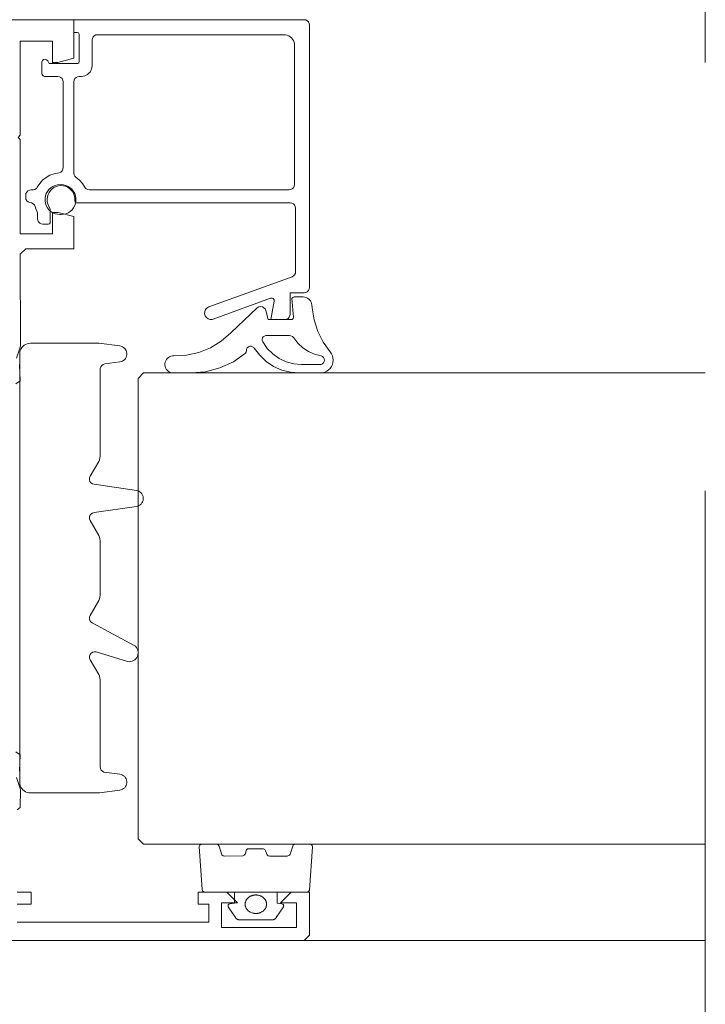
# Paper-space layout 'AD-03 DETAL MONTAŻU OKNA' of a CAD drawing. Header units: millimetres. Extents: x 0 to 420, y 0 to 297.
# Tile 7 of 40: x 104 to 110, y 47 to 56. Entities that reach past the tile are written whole.
import ezdxf
from ezdxf.xclip import XClip

# ---------------------------------------------------------------- set-up
doc = ezdxf.new("R2010")
doc.units = ezdxf.units.MM
doc.header["$MEASUREMENT"] = 0
doc.header["$XCLIPFRAME"] = 0
doc.linetypes.add('przerywama detal', pattern=[120, 80, -40])
doc.layers.add('A_linie_Nr_pióra__10', color=7, linetype='Continuous', lineweight=13, true_color=0x4b4b4b)
doc.layers.add('A_podrys', color=7, linetype='Continuous')
doc.layers.add('A_stolarka_Nr_pióra__3', color=252, linetype='Continuous', lineweight=13)

# ---------------------------------------------------------------- blocks, each defined once
blk = doc.blocks.new('Rysunek_1_1', base_point=(-23204.6361, -13199.2849))
at = {"layer": 'A_linie_Nr_pióra__10', "color": 251, "linetype": 'przerywama detal', "lineweight": 13, "ltscale": 0.1, "true_color": 0x4b4b4b}
blk.add_line((110.123, 31.8536), (110.123, 91.8536), dxfattribs=at)
at = {"layer": 'A_stolarka_Nr_pióra__3', "color": 252, "linetype": 'Continuous', "lineweight": 13, "ltscale": 0.1}
for p, q in [((104.098, 54.4336), (104.108, 54.4336)), ((104.878, 52.9536), (104.828, 52.9036)), ((104.828, 52.9036), (104.828, 48.6036)), ((110.123, 52.9536), (104.878, 52.9536)), ((104.828, 48.6036), (104.878, 48.5536)), ((110.123, 48.5536), (104.878, 48.5536)), ((105.7269, 48.0001), (105.7269, 48.1039)), ((106.1269, 48.1039), (106.1269, 48.0001)), ((105.8294, 48.0107), (105.8285, 48.0065)), ((105.8307, 48.0149), (105.8294, 48.0107)), ((105.8321, 48.019), (105.8307, 48.0149)), ((105.8338, 48.0231), (105.8321, 48.019)), ((105.8358, 48.027), (105.8338, 48.0231)), ((105.8379, 48.0309), (105.8358, 48.027)), ((105.8403, 48.0347), (105.8379, 48.0309)), ((105.8429, 48.0384), (105.8403, 48.0347)), ((105.8457, 48.042), (105.8429, 48.0384)), ((105.8487, 48.0454), (105.8457, 48.042)), ((105.852, 48.0487), (105.8487, 48.0454)), ((105.8553, 48.0519), (105.852, 48.0487)), ((105.8589, 48.0549), (105.8553, 48.0519)), ((105.8627, 48.0577), (105.8589, 48.0549)), ((105.8666, 48.0604), (105.8627, 48.0577)), ((105.8706, 48.0629), (105.8666, 48.0604)), ((105.8748, 48.0653), (105.8706, 48.0629)), ((105.8791, 48.0674), (105.8748, 48.0653)), ((105.8835, 48.0694), (105.8791, 48.0674)), ((105.8881, 48.0712), (105.8835, 48.0694)), ((105.8927, 48.0727), (105.8881, 48.0712)), ((105.8975, 48.0741), (105.8927, 48.0727)), ((105.9023, 48.0753), (105.8975, 48.0741)), ((105.9071, 48.0762), (105.9023, 48.0753)), ((105.912, 48.077), (105.9071, 48.0762)), ((105.917, 48.0775), (105.912, 48.077)), ((105.9219, 48.0778), (105.917, 48.0775)), ((105.9269, 48.0779), (105.9219, 48.0778)), ((105.9319, 48.0778), (105.9269, 48.0779)), ((105.9369, 48.0775), (105.9319, 48.0778)), ((105.9418, 48.077), (105.9369, 48.0775)), ((105.9467, 48.0762), (105.9418, 48.077)), ((105.9516, 48.0753), (105.9467, 48.0762)), ((105.9564, 48.0741), (105.9516, 48.0753)), ((105.9611, 48.0727), (105.9564, 48.0741)), ((105.9658, 48.0712), (105.9611, 48.0727)), ((105.9703, 48.0694), (105.9658, 48.0712)), ((105.9748, 48.0674), (105.9703, 48.0694)), ((105.9791, 48.0653), (105.9748, 48.0674)), ((105.9833, 48.0629), (105.9791, 48.0653)), ((105.9873, 48.0604), (105.9833, 48.0629)), ((105.9912, 48.0577), (105.9873, 48.0604)), ((105.9949, 48.0549), (105.9912, 48.0577)), ((105.9985, 48.0519), (105.9949, 48.0549)), ((106.0019, 48.0487), (105.9985, 48.0519)), ((106.0051, 48.0454), (106.0019, 48.0487)), ((106.0081, 48.042), (106.0051, 48.0454)), ((106.0109, 48.0384), (106.0081, 48.042)), ((106.0135, 48.0347), (106.0109, 48.0384)), ((106.0159, 48.0309), (106.0135, 48.0347)), ((106.0181, 48.027), (106.0159, 48.0309)), ((106.02, 48.0231), (106.0181, 48.027)), ((106.0217, 48.019), (106.02, 48.0231)), ((106.0232, 48.0149), (106.0217, 48.019)), ((106.0244, 48.0107), (106.0232, 48.0149)), ((106.0254, 48.0065), (106.0244, 48.0107)), ((105.6669, 47.9761), (105.6673, 47.9803)), ((105.6677, 47.972), (105.6669, 47.9761)), ((105.6673, 47.9803), (105.6688, 47.9842)), ((105.6696, 47.9682), (105.6677, 47.972)), ((105.6688, 47.9842), (105.6714, 47.9877)), ((105.7378, 47.8661), (105.6696, 47.9682)), ((105.6714, 47.9877), (105.6749, 47.9906)), ((105.6749, 47.9906), (105.679, 47.9927)), ((105.679, 47.9927), (105.6836, 47.9939)), ((105.6836, 47.9939), (105.7269, 48.0001)), ((105.8272, 47.9979), (105.827, 47.9936)), ((105.827, 47.9936), (105.827, 47.9893)), ((105.827, 47.9893), (105.8272, 47.985)), ((105.8277, 48.0022), (105.8272, 47.9979)), ((105.8272, 47.985), (105.8277, 47.9807)), ((105.8285, 48.0065), (105.8277, 48.0022)), ((105.8277, 47.9807), (105.8285, 47.9765)), ((105.8285, 47.9765), (105.8294, 47.9722)), ((105.8294, 47.9722), (105.8307, 47.968)), ((105.8307, 47.968), (105.8321, 47.9639)), ((105.8321, 47.9639), (105.8338, 47.9599)), ((105.8338, 47.9599), (105.8358, 47.9559)), ((105.8358, 47.9559), (105.8379, 47.952)), ((105.8379, 47.952), (105.8403, 47.9482)), ((105.8403, 47.9482), (105.8429, 47.9446)), ((105.8429, 47.9446), (105.8457, 47.941)), ((105.8457, 47.941), (105.8487, 47.9376)), ((105.8487, 47.9376), (105.852, 47.9342)), ((105.852, 47.9342), (105.8553, 47.9311)), ((105.8553, 47.9311), (105.8589, 47.9281)), ((105.8589, 47.9281), (105.8627, 47.9252)), ((105.8627, 47.9252), (105.8666, 47.9225)), ((105.8666, 47.9225), (105.8706, 47.92)), ((105.8706, 47.92), (105.8748, 47.9177)), ((105.8748, 47.9177), (105.8881, 47.9118)), ((105.9703, 47.9136), (105.9833, 47.92)), ((105.9833, 47.92), (105.9873, 47.9225)), ((105.9873, 47.9225), (105.9912, 47.9252)), ((105.9912, 47.9252), (105.9949, 47.9281)), ((105.9949, 47.9281), (105.9985, 47.9311)), ((105.9985, 47.9311), (106.0019, 47.9342)), ((106.0019, 47.9342), (106.0051, 47.9376)), ((106.0051, 47.9376), (106.0081, 47.941)), ((106.0081, 47.941), (106.0109, 47.9446)), ((106.0109, 47.9446), (106.0135, 47.9482)), ((106.0135, 47.9482), (106.0159, 47.952)), ((106.0159, 47.952), (106.0181, 47.9559)), ((106.0181, 47.9559), (106.02, 47.9599)), ((106.02, 47.9599), (106.0217, 47.9639)), ((106.0217, 47.9639), (106.0232, 47.968)), ((106.0232, 47.968), (106.0244, 47.9722)), ((106.0244, 47.9722), (106.0254, 47.9765)), ((106.0262, 48.0022), (106.0254, 48.0065)), ((106.0254, 47.9765), (106.0262, 47.9807)), ((106.0267, 47.9979), (106.0262, 48.0022)), ((106.0262, 47.9807), (106.0267, 47.985)), ((106.0269, 47.9936), (106.0267, 47.9979)), ((106.0267, 47.985), (106.0269, 47.9893)), ((106.0269, 47.9893), (106.0269, 47.9936)), ((106.1843, 47.9682), (106.1161, 47.8661)), ((106.1269, 48.0001), (106.1702, 47.9939)), ((106.1702, 47.9939), (106.1748, 47.9927)), ((106.1748, 47.9927), (106.179, 47.9906)), ((106.179, 47.9906), (106.1825, 47.9877)), ((106.1825, 47.9877), (106.185, 47.9842)), ((106.1861, 47.972), (106.1843, 47.9682)), ((106.185, 47.9842), (106.1865, 47.9803)), ((106.1869, 47.9761), (106.1861, 47.972)), ((106.1865, 47.9803), (106.1869, 47.9761)), ((105.7406, 47.8623), (105.7378, 47.8661)), ((105.7439, 47.8588), (105.7406, 47.8623)), ((105.7476, 47.8556), (105.7439, 47.8588)), ((105.7517, 47.8527), (105.7476, 47.8556)), ((105.7561, 47.8502), (105.7517, 47.8527)), ((105.7607, 47.8482), (105.7561, 47.8502)), ((105.7656, 47.8466), (105.7607, 47.8482)), ((105.7707, 47.8454), (105.7656, 47.8466)), ((105.7758, 47.8447), (105.7707, 47.8454)), ((105.7811, 47.8445), (105.7758, 47.8447)), ((106.0728, 47.8445), (105.7811, 47.8445)), ((105.8881, 47.9118), (105.8927, 47.9102)), ((105.8927, 47.9102), (105.8975, 47.9088)), ((105.8975, 47.9088), (105.9023, 47.9077)), ((105.9023, 47.9077), (105.9071, 47.9067)), ((105.9071, 47.9067), (105.912, 47.906)), ((105.912, 47.906), (105.917, 47.9054)), ((105.917, 47.9054), (105.9219, 47.9051)), ((105.9219, 47.9051), (105.9269, 47.905)), ((105.9269, 47.905), (105.9319, 47.9051)), ((105.9319, 47.9051), (105.9369, 47.9054)), ((105.9369, 47.9054), (105.9418, 47.906)), ((105.9418, 47.906), (105.9467, 47.9067)), ((105.9467, 47.9067), (105.9516, 47.9077)), ((105.9516, 47.9077), (105.9564, 47.9088)), ((105.9564, 47.9088), (105.9611, 47.9102)), ((105.9611, 47.9102), (105.9658, 47.9118)), ((105.9658, 47.9118), (105.9703, 47.9136)), ((106.0882, 47.8466), (106.0728, 47.8445)), ((106.0931, 47.8482), (106.0882, 47.8466)), ((106.0978, 47.8502), (106.0931, 47.8482)), ((106.1022, 47.8527), (106.0978, 47.8502)), ((106.1062, 47.8556), (106.1022, 47.8527)), ((106.1099, 47.8588), (106.1062, 47.8556)), ((106.1132, 47.8623), (106.1099, 47.8588)), ((106.1161, 47.8661), (106.1132, 47.8623)), ((110.123, 47.6536), (106.328, 47.6536))]:
    blk.add_line(p, q, dxfattribs=at)
at = {"layer": 'A_stolarka_Nr_pióra__3', "color": 252, "linetype": 'Continuous', "lineweight": 13, "ltscale": 0.1, "flags": 128}
for points in [[(103.7215, 53.0314), (103.7268, 52.8813), (103.6851, 52.8527)], [(98.978, 56.2536), (104.2279, 56.2536), (104.2279, 55.8938), (104.0779, 55.8536), (104.0279, 55.8536), (104.0279, 56.0538), (103.7279, 56.0538), (103.7279, 55.6139), (103.7279, 55.174), (103.7079, 55.154), (103.7279, 55.134), (103.7279, 54.2536), (104.0279, 54.2536), (104.0279, 54.4536), (104.081, 54.4536), (104.2279, 54.4142), (104.2279, 54.1136), (103.7779, 54.1136), (103.7279, 54.0636), (103.7282, 53.2114), (103.7257, 53.1959), (103.692, 53.0921)], [(103.6978, 47.9934), (103.8278, 47.9934), (103.8278, 48.1034), (103.6978, 48.1034)], [(103.6982, 48.8734), (103.7278, 48.8934), (103.7282, 49.0557), (103.7257, 49.0711), (103.692, 49.1749)], [(103.7215, 49.2357), (103.7268, 49.3857), (103.6851, 49.4144)], [(102.5022, 47.6534), (106.3772, 47.6534), (106.4272, 47.7034), (106.4272, 48.1034), (106.2572, 48.1034), (106.1572, 48.0034), (106.3072, 48.0034), (106.3072, 47.7734), (105.6072, 47.7734), (105.6072, 48.0034), (105.7571, 48.0034), (105.6571, 48.1034), (105.3872, 48.1034), (105.3872, 47.9934), (105.4872, 47.9934), (105.4872, 47.8234), (103.6978, 47.8234)]]:
    blk.add_lwpolyline(points, dxfattribs=at)
for points in [[(105.5285, 53.4572), (106.0649, 53.6525), (106.0778, 53.6536), (106.0896, 53.6481), (106.097, 53.6375), (106.0981, 53.6246), (106.068, 53.4536), (106.198, 53.4536), (106.2134, 53.456), (106.2273, 53.4631), (106.2384, 53.4742), (106.2455, 53.4881), (106.248, 53.5036), (106.248, 53.7036), (106.313, 53.7036), (106.378, 53.7036), (106.3934, 53.706), (106.4073, 53.7131), (106.4184, 53.7242), (106.4255, 53.7381), (106.428, 53.7536), (106.428, 56.2036), (106.4255, 56.219), (106.4184, 56.233), (106.4073, 56.244), (106.3934, 56.2511), (106.378, 56.2536), (104.228, 56.2536), (104.228, 56.1336), (104.258, 56.1336), (104.2697, 56.1298), (104.277, 56.1198), (104.278, 55.8636), (104.2741, 55.8518), (104.2641, 55.8446), (103.9984, 55.8436), (103.9839, 55.8686), (103.9738, 55.8791), (103.9599, 55.8835), (103.9456, 55.8809), (103.9342, 55.8718), (103.9284, 55.8585), (103.928, 55.7536), (103.9312, 55.74), (103.9403, 55.7293), (103.9533, 55.7239), (104.078, 55.7236), (104.0934, 55.7211), (104.1073, 55.714), (104.1184, 55.703), (104.1255, 55.689), (104.128, 55.6736), (104.128, 54.8721), (104.1253, 54.856), (104.1176, 54.8417), (104.1058, 54.8305), (104.091, 54.8238), (104.0426, 54.8149), (104.0041, 54.801), (103.9683, 54.7809), (103.9363, 54.7553), (103.9089, 54.7248), (103.8868, 54.6902), (103.8776, 54.6779), (103.865, 54.6689), (103.8503, 54.6642), (103.828, 54.6636), (103.8125, 54.6611), (103.7986, 54.654), (103.7875, 54.643), (103.7804, 54.629), (103.778, 54.6136), (103.778, 54.5936), (103.7806, 54.5775), (103.7884, 54.563), (103.8003, 54.5519), (103.8152, 54.5452), (103.8318, 54.5423), (103.8474, 54.535), (103.8596, 54.5228), (103.8669, 54.5073), (103.874, 54.4856), (103.883, 54.4646), (103.8874, 54.4503), (103.888, 54.3936), (103.8904, 54.3781), (103.8975, 54.3642), (103.9086, 54.3531), (103.9225, 54.346), (103.938, 54.3436), (103.988, 54.3436), (103.9997, 54.3474), (104.007, 54.3574), (104.008, 54.4853), (103.993, 54.5129), (103.9844, 54.5332), (103.9793, 54.5546), (103.978, 54.5766), (103.9804, 54.5985), (103.9864, 54.6197), (103.9959, 54.6395), (104.0087, 54.6575), (104.0242, 54.673), (104.0422, 54.6857), (104.0621, 54.6952), (104.0833, 54.7012), (104.1052, 54.7036), (104.1272, 54.7022), (104.1486, 54.6971), (104.1688, 54.6884), (104.1874, 54.6765), (104.2036, 54.6616), (104.2171, 54.6442), (104.2274, 54.6248), (104.2344, 54.6039), (104.2377, 54.5821), (104.2373, 54.5601), (104.241, 54.5485), (104.2522, 54.5436), (106.248, 54.5436), (106.2634, 54.5411), (106.2773, 54.534), (106.2884, 54.523), (106.2955, 54.509), (106.298, 54.4936), (106.298, 53.9), (106.2956, 53.8849), (106.2889, 53.8713), (106.2784, 53.8603), (106.2651, 53.853), (105.4874, 53.57), (105.4702, 53.5602), (105.4571, 53.5455), (105.4495, 53.5272), (105.4483, 53.5075), (105.4535, 53.4885), (105.4646, 53.4721), (105.4804, 53.4603), (105.4992, 53.4542), (105.5189, 53.4546)], [(106.288, 55.3636), (106.288, 54.7136), (106.2855, 54.6981), (106.2784, 54.6842), (106.2673, 54.6731), (106.2534, 54.666), (106.238, 54.6636), (104.3733, 54.6636), (104.358, 54.666), (104.3442, 54.6729), (104.3332, 54.6837), (104.3075, 54.7242), (104.2808, 54.7542), (104.2496, 54.7796), (104.238, 54.7907), (104.2305, 54.8049), (104.228, 54.8208), (104.228, 55.6736), (104.2304, 55.689), (104.2375, 55.703), (104.2486, 55.714), (104.2625, 55.7211), (104.278, 55.7236), (104.298, 55.7236), (104.3136, 55.7248), (104.3289, 55.7285), (104.3434, 55.7345), (104.3567, 55.7427), (104.3687, 55.7529), (104.3789, 55.7648), (104.3871, 55.7782), (104.3931, 55.7927), (104.3967, 55.8079), (104.398, 55.8236), (104.398, 56.0636), (104.4004, 56.079), (104.4075, 56.093), (104.4186, 56.104), (104.4325, 56.1111), (104.448, 56.1136), (106.188, 56.1136), (106.2036, 56.1123), (106.2189, 56.1087), (106.2334, 56.1027), (106.2467, 56.0945), (106.2587, 56.0843), (106.2689, 56.0724), (106.2771, 56.059), (106.2831, 56.0445), (106.2867, 56.0292), (106.288, 56.0136)], [(104.108, 54.4336), (104.131, 54.4355), (104.1534, 54.4412), (104.1746, 54.4505), (104.1939, 54.4631), (104.211, 54.4788), (104.2252, 54.497), (104.2362, 54.5173), (104.2437, 54.5392), (104.2475, 54.562), (104.2475, 54.5851), (104.2437, 54.6079), (104.2362, 54.6298), (104.2252, 54.6502), (104.211, 54.6684), (104.1939, 54.6841), (104.1746, 54.6967), (104.1534, 54.706), (104.131, 54.7117), (104.108, 54.7136), (104.0749, 54.7117), (104.0525, 54.706), (104.0313, 54.6967), (104.012, 54.6841), (103.995, 54.6684), (103.9808, 54.6502), (103.9697, 54.6298), (103.9622, 54.6079), (103.9584, 54.5851), (103.9584, 54.562), (103.9622, 54.5392), (103.9697, 54.5173), (103.9808, 54.497), (103.995, 54.4788), (104.012, 54.4631), (104.0313, 54.4505), (104.0525, 54.4412), (104.0749, 54.4355), (104.098, 54.4336)], [(105.912, 53.185), (105.9626, 53.1185), (106.0236, 53.0614), (106.0932, 53.0152), (106.1695, 52.9813), (106.2504, 52.9606), (106.3337, 52.9536), (106.5285, 52.9536), (106.5492, 52.9554), (106.5694, 52.9608), (106.5883, 52.9695), (106.6054, 52.9815), (106.6201, 52.9962), (106.6322, 53.0132), (106.641, 53.032), (106.6465, 53.0522), (106.6485, 53.0729), (106.6468, 53.0937), (106.6415, 53.1138), (106.6328, 53.1328), (106.621, 53.15), (106.5561, 53.2419), (106.5056, 53.3426), (106.4708, 53.4497), (106.4524, 53.5607), (106.4497, 53.5906), (106.4475, 53.6036), (106.4432, 53.616), (106.4368, 53.6275), (106.4287, 53.6379), (106.419, 53.6468), (106.408, 53.6539), (106.3959, 53.6592), (106.3832, 53.6624), (106.3701, 53.6635), (106.2832, 53.6635), (106.2709, 53.6592), (106.2638, 53.6483), (106.2779, 53.4752), (106.2747, 53.4626), (106.2645, 53.4546), (106.0432, 53.4535), (106.021, 53.5364), (106.0141, 53.5515), (106.0026, 53.5636), (105.9878, 53.5711), (105.9713, 53.5735), (105.955, 53.5702), (105.9407, 53.5619), (105.6929, 53.3299), (105.6043, 53.2515), (105.5038, 53.1892), (105.3942, 53.1446), (105.2787, 53.1192), (105.1606, 53.1135), (105.1472, 53.1129), (105.1341, 53.1101), (105.1217, 53.1051), (105.1103, 53.0981), (105.1002, 53.0893), (105.0918, 53.079), (105.0851, 53.0674), (105.0805, 53.0549), (105.078, 53.0417), (105.0778, 53.0284), (105.0798, 53.0151), (105.0839, 53.0024), (105.0901, 52.9906), (105.0982, 52.98), (105.108, 52.9708), (105.1191, 52.9634), (105.1313, 52.958), (105.1443, 52.9547), (105.1576, 52.9536), (105.32, 52.9536), (105.4579, 52.9656), (105.5916, 53.0011), (105.7173, 53.0592), (105.831, 53.1381), (105.8374, 53.1477), (105.8382, 53.1635), (105.8406, 53.1769), (105.8473, 53.1888), (105.8576, 53.1978), (105.8704, 53.2027), (105.884, 53.2031), (105.897, 53.1988), (105.9078, 53.1904)], [(106.4415, 53.0336), (106.3546, 53.0336), (106.2816, 53.04), (106.2109, 53.0589), (106.1446, 53.0898), (106.0847, 53.1318), (106.0329, 53.1835), (105.9909, 53.2435), (105.9863, 53.2555), (105.9858, 53.2683), (105.9894, 53.2806), (105.9967, 53.2912), (106.0069, 53.2989), (106.0191, 53.303), (106.2389, 53.3035), (106.2548, 53.3009), (106.2691, 53.2933), (106.2803, 53.2815), (106.3194, 53.2324), (106.3658, 53.19), (106.4183, 53.1555), (106.4755, 53.1295), (106.536, 53.1129), (106.5489, 53.1079), (106.5594, 53.0989), (106.5662, 53.0869), (106.5685, 53.0733), (106.566, 53.0597), (106.559, 53.0477), (106.5484, 53.0389), (106.5354, 53.0342)], [(103.723, 49.1316), (103.723, 53.1316), (103.7242, 53.1472), (103.7278, 53.1625), (103.7339, 53.177), (103.7421, 53.1903), (103.7522, 53.2023), (103.7642, 53.2125), (103.7776, 53.2207), (103.7921, 53.2267), (103.8073, 53.2303), (103.823, 53.2316), (104.4597, 53.2316), (104.6577, 53.2059), (104.6701, 53.2032), (104.6819, 53.1984), (104.6927, 53.1918), (104.7022, 53.1834), (104.7102, 53.1735), (104.7163, 53.1624), (104.7205, 53.1504), (104.7227, 53.1379), (104.7227, 53.1252), (104.7205, 53.1127), (104.7163, 53.1007), (104.7102, 53.0897), (104.7022, 53.0798), (104.6927, 53.0714), (104.6819, 53.0647), (104.6701, 53.0599), (104.6577, 53.0572), (104.5164, 53.0386), (104.5012, 53.034), (104.4881, 53.0249), (104.4786, 53.0121), (104.4736, 52.997), (104.473, 52.177), (104.4714, 52.1596), (104.4669, 52.1428), (104.4596, 52.127), (104.3797, 51.9886), (104.3739, 51.9733), (104.3734, 51.9571), (104.3781, 51.9415), (104.3876, 51.9282), (104.4008, 51.9187), (104.4164, 51.914), (104.8113, 51.8559), (104.8237, 51.8532), (104.8354, 51.8484), (104.8462, 51.8418), (104.8557, 51.8334), (104.8637, 51.8235), (104.8699, 51.8124), (104.8741, 51.8004), (104.8762, 51.7879), (104.8762, 51.7752), (104.8741, 51.7627), (104.8699, 51.7507), (104.8637, 51.7397), (104.8557, 51.7298), (104.8462, 51.7214), (104.8354, 51.7147), (104.8237, 51.7099), (104.8113, 51.7072), (104.4164, 51.6491), (104.4008, 51.6444), (104.3876, 51.6349), (104.3781, 51.6216), (104.3734, 51.6061), (104.3739, 51.5898), (104.3797, 51.5745), (104.4596, 51.4361), (104.4669, 51.4203), (104.4714, 51.4035), (104.473, 51.3861), (104.473, 50.877), (104.4714, 50.8596), (104.4669, 50.8428), (104.4596, 50.827), (104.3797, 50.6886), (104.374, 50.6737), (104.3733, 50.6577), (104.3777, 50.6424), (104.3867, 50.6292), (104.3993, 50.6195), (104.7915, 50.4094), (104.8027, 50.4005), (104.8122, 50.3898), (104.8197, 50.3776), (104.825, 50.3643), (104.8279, 50.3503), (104.8284, 50.336), (104.8265, 50.3219), (104.8222, 50.3082), (104.8156, 50.2956), (104.8069, 50.2842), (104.7964, 50.2745), (104.7844, 50.2667), (104.7713, 50.2611), (104.7574, 50.2578), (104.7431, 50.257), (104.7289, 50.2586), (104.4375, 50.3474), (104.4207, 50.3495), (104.4041, 50.3458), (104.3897, 50.3368), (104.3791, 50.3235), (104.3736, 50.3075), (104.3738, 50.2905), (104.3797, 50.2745), (104.4596, 50.1361), (104.4669, 50.1203), (104.4714, 50.1035), (104.473, 50.0861), (104.473, 49.2741), (104.4755, 49.2584), (104.4828, 49.2442), (104.4943, 49.2331), (104.5086, 49.2262), (104.6577, 49.2059), (104.6701, 49.2032), (104.6819, 49.1984), (104.6927, 49.1918), (104.7022, 49.1834), (104.7102, 49.1735), (104.7163, 49.1624), (104.7205, 49.1504), (104.7227, 49.1379), (104.7227, 49.1252), (104.7205, 49.1127), (104.7163, 49.1007), (104.7102, 49.0897), (104.7022, 49.0798), (104.6927, 49.0714), (104.6819, 49.0647), (104.6701, 49.0599), (104.6577, 49.0572), (104.4662, 49.032), (103.823, 49.0316), (103.8073, 49.0328), (103.7921, 49.0365), (103.7776, 49.0425), (103.7642, 49.0507), (103.7522, 49.0608), (103.7421, 49.0728), (103.7339, 49.0862), (103.7278, 49.1007), (103.7242, 49.1159)], [(106.2191, 48.4412), (106.057, 48.4412), (106.0429, 48.4442), (106.0321, 48.4527), (106.0185, 48.4911), (106.0114, 48.5021), (105.9992, 48.509), (105.8643, 48.5103), (105.8502, 48.5073), (105.8394, 48.4988), (105.8258, 48.4604), (105.8188, 48.4494), (105.8065, 48.4425), (105.6348, 48.4412), (105.6206, 48.4442), (105.6098, 48.4527), (105.5829, 48.5344), (105.5758, 48.5454), (105.5636, 48.5522), (105.4287, 48.5536), (105.4146, 48.5505), (105.4038, 48.5422), (105.3989, 48.5304), (105.4253, 48.1283), (105.4299, 48.116), (105.4408, 48.1071), (105.4553, 48.1039), (106.3986, 48.1039), (106.4085, 48.1053), (106.421, 48.1125), (106.4279, 48.124), (106.4551, 48.5261), (106.4524, 48.5385), (106.4433, 48.5483), (106.43, 48.5532), (106.3, 48.5536), (106.2858, 48.5505), (106.275, 48.5421), (106.2481, 48.4604), (106.241, 48.4494)]]:
    blk.add_lwpolyline(points, close=True, dxfattribs=at)

psp = doc.layouts.new('AD-03 DETAL MONTAŻU OKNA')

# ---------------------------------------------------------------- block references
at = {"layer": 'A_podrys', "color": 37, "linetype": 'Continuous', "lineweight": 5, "true_color": 0x656532}
ref = psp.add_blockref('Rysunek_1_1', (-23204.6361, -13199.2849), dxfattribs=at)
XClip(ref).set_block_clipping_path([(34.9289216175, 13.2127592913), (219.0040190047, 283.3682711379)])

doc.saveas('drawing.dxf')
